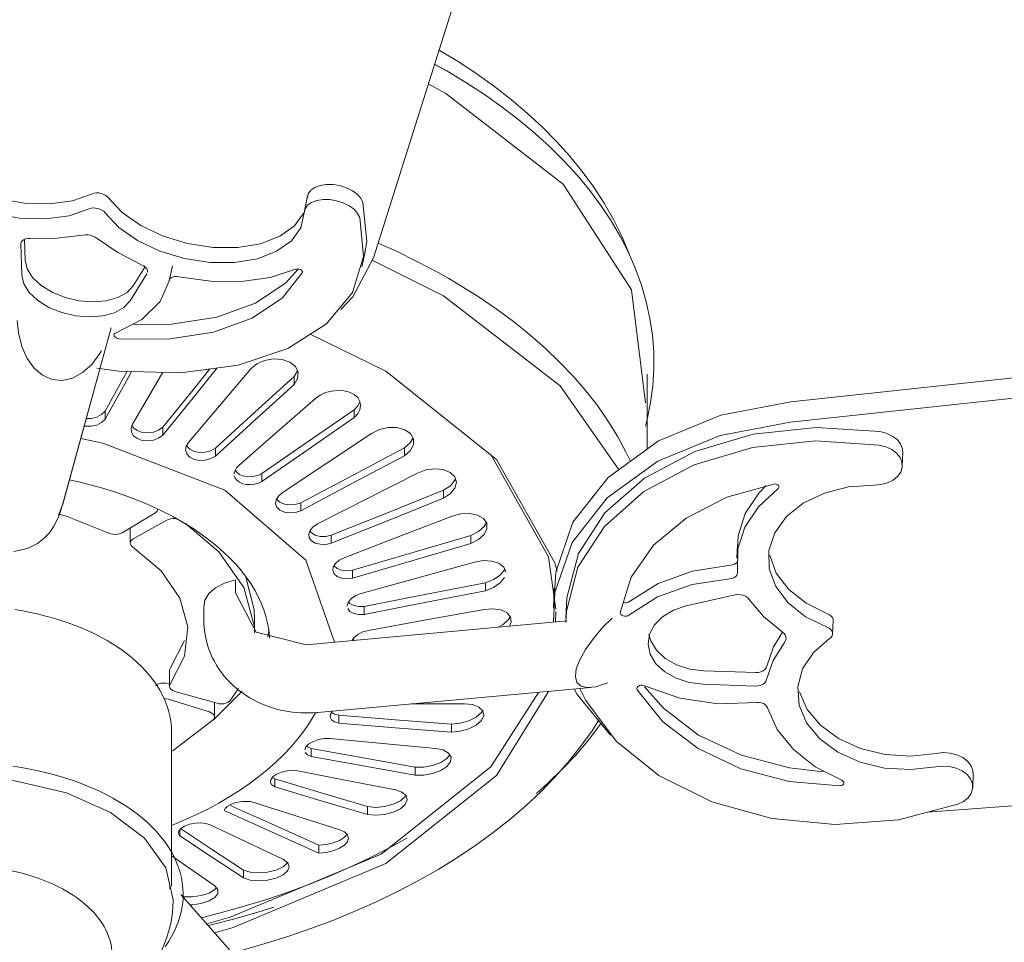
# Model space of a CAD drawing. Header units: millimetres. Extents: x 5734 to 11786, y -2931 to 7544.
# Tile 9 of 41: x 8183 to 8390, y -2623 to -2429. Entities that reach past the tile are written whole.
import ezdxf

# ---------------------------------------------------------------- set-up
doc = ezdxf.new("R2010")
doc.units = ezdxf.units.MM
doc.layers.add('E-LITE-EQPM', color=7, linetype='Continuous', lineweight=20)

# ---------------------------------------------------------------- blocks, each defined once
blk = doc.blocks.new('33710-13 - 33710-13 ALOHA Brown ceiling fan with light-522279-00 Isometrico PDF')
at = {"layer": 'E-LITE-EQPM', "color": 251, "lineweight": 9, "true_color": 0x636466}
for p, q in [((2484.77, -2479.31), (2564.09, -2227.66)), ((2500.11, -2440.16), (2497.56, -2438.75)), ((2497.64, -2438.79), (2499.92, -2440.07)), ((2496.38, -2442.93), (2499.92, -2444.91)), ((2572.25, -2509.52), (3010.56, -2462.31)), ((2470.96, -2466.33), (2470.28, -2469.48)), ((3010.39, -2466.54), (2572.09, -2513.75)), ((2411.63, -2475.45), (2411.76, -2479.79)), ((2411.07, -2482.94), (2410.88, -2476.39)), ((2482.35, -2481.24), (2483.04, -2478.09)), ((2484.52, -2479.82), (2499.42, -2487.31)), ((2434.44, -2485.17), (2436.89, -2481.25)), ((2441.95, -2484.17), (2442.64, -2481.01)), ((2433.76, -2488.32), (2437.3, -2482.66)), ((2419.6, -2531.09), (2429.79, -2493.97)), ((2471.48, -2495.34), (2487.35, -2503.1)), ((2427.49, -2502.35), (2419.64, -2530.95)), ((2433.18, -2503.1), (2428.52, -2511.49)), ((2468.84, -2503.03), (2468.15, -2504.21)), ((2468.15, -2505.87), (2468.15, -2504.21)), ((2542.13, -2519.4), (2542.13, -2503.74)), ((2428.52, -2513.15), (2428.52, -2511.49)), ((2480.72, -2512.82), (2480.72, -2511.16)), ((2440.62, -2516.48), (2440.62, -2514.82)), ((2451.67, -2520.86), (2451.67, -2519.2)), ((2491.24, -2520.83), (2491.24, -2519.17)), ((2595.58, -2522.94), (2595.69, -2520.12)), ((2456.17, -2524.31), (2455.81, -2523.85)), ((2461.39, -2526.19), (2461.39, -2524.53)), ((2499.46, -2529.7), (2499.46, -2528.04)), ((2419.64, -2530.95), (2418.74, -2533.29)), ((2469.54, -2532.33), (2469.54, -2530.67)), ((2432.14, -2536.93), (2438.98, -2532.86)), ((2441.47, -2534.3), (2434.41, -2538.24)), ((2433.78, -2535.96), (2433.78, -2539.09)), ((2475.93, -2539.13), (2475.93, -2537.47)), ((2505.17, -2539.19), (2505.17, -2537.53)), ((2561.03, -2539.42), (2560.92, -2542.24)), ((2480.39, -2546.43), (2480.39, -2544.77)), ((2455.83, -2546.82), (2455.83, -2549.5)), ((2508.23, -2549.09), (2508.23, -2547.43)), ((2522.65, -2548.54), (2522.48, -2552.77)), ((2550.29, -2552.29), (2560.57, -2549.98)), ((2525.2, -2551.98), (2525.09, -2554.8)), ((2449.19, -2552.33), (2449.19, -2555.02)), ((2482.81, -2554.04), (2482.81, -2552.38)), ((2522.96, -2553.45), (2522.89, -2555.65)), ((2459.83, -2557.95), (2459.83, -2554.68)), ((2470.64, -2560.4), (2525.34, -2555.39)), ((2580.97, -2558.12), (2581.08, -2555.3)), ((2462.83, -2557.36), (2462.61, -2558.74)), ((2442.19, -2565.41), (2445.19, -2559.53)), ((2480.72, -2559.49), (2480.48, -2559.26)), ((2600.84, -2595.5), (3031.54, -2563.07)), ((2442.03, -2565.87), (2442.03, -2569.13)), ((2553.99, -2565.88), (2564.86, -2566.26)), ((2441.72, -2568.58), (2442.05, -2568.68)), ((2443.17, -2570.2), (2452.01, -2572.69)), ((2457.22, -2570.17), (2451.25, -2576.17)), ((2454.76, -2572.1), (2456.47, -2569.55)), ((2473.14, -2574.6), (2530.33, -2569.37)), ((2553.88, -2568.7), (2564.75, -2569.08)), ((2450.4, -2574.5), (2441.72, -2571.84)), ((2451.48, -2575.54), (2451.48, -2572.54)), ((2492.71, -2572.8), (2503.85, -2572.79)), ((2477.53, -2576.86), (2477.53, -2575.2)), ((2442.45, -2611.03), (2442.45, -2578.71)), ((2501.11, -2578.71), (2501.11, -2577.05)), ((2471.73, -2583.83), (2471.73, -2582.17)), ((2493.49, -2587.75), (2493.49, -2586.09)), ((2464.1, -2588.54), (2463.56, -2588.22)), ((2464.1, -2590.2), (2464.1, -2588.54)), ((2610.33, -2590.3), (2610.44, -2587.48)), ((2483.52, -2595.99), (2483.52, -2594.33)), ((2444.19, -2600.48), (2444.19, -2599.16)), ((2473.3, -2604.07), (2473.3, -2602.41)), ((2457.52, -2609.28), (2457.52, -2607.62)), ((2442.1, -2611.6), (2442.1, -2611.03)), ((2444.43, -2612.77), (2466.18, -2637.41))]:
    blk.add_line(p, q, dxfattribs=at)
for points in [[(2538.41, -2478.71, 0), (2538.29, -2478.38, 0), (2536.79, -2474.81, 0), (2535.05, -2471.31, 0), (2533.09, -2467.88, 0), (2530.91, -2464.52, 0), (2528.52, -2461.24, 0), (2525.93, -2458.05, 0), (2523.14, -2454.95, 0), (2520.16, -2451.93, 0), (2517, -2449.01, 0), (2513.66, -2446.18, 0), (2510.14, -2443.45, 0), (2506.46, -2440.81, 0), (2502.62, -2438.28, 0), (2498.63, -2435.84, 0)], [(2500.11, -2440.16, 0), (2504.15, -2442.59, 0), (2508.03, -2445.12, 0), (2511.74, -2447.73, 0), (2515.27, -2450.44, 0), (2518.62, -2453.24, 0), (2521.78, -2456.11, 0), (2524.75, -2459.07, 0), (2527.52, -2462.1, 0), (2530.08, -2465.2, 0), (2532.44, -2468.37, 0), (2534.58, -2471.6, 0), (2536.5, -2474.89, 0), (2538.2, -2478.24, 0), (2539.67, -2481.63, 0), (2540.91, -2485.06, 0), (2541.91, -2488.53, 0), (2542.68, -2492.03, 0), (2543.2, -2495.55, 0), (2543.48, -2499.08, 0), (2543.51, -2502.62, 0), (2543.3, -2506.15, 0), (2542.84, -2509.67, 0), (2542.14, -2513.18, 0), (2541.76, -2514.59, 0)], [(2499.92, -2444.91, 0), (2524.5, -2463.87, 0), (2538.83, -2486.06, 0), (2541.76, -2509.68, 0)], [(2388.55, -2450.52, 0), (2387.57, -2453.57, 0), (2387.87, -2456.85, 0), (2389.45, -2460.17, 0), (2392.2, -2463.33, 0), (2395.97, -2466.15, 0), (2400.53, -2468.46, 0), (2405.62, -2470.12, 0), (2410.94, -2471.05, 0), (2416.18, -2471.18, 0), (2421.03, -2470.51, 0), (2425.2, -2469.07, 0)], [(2388.21, -2451.19, 0), (2388.56, -2453.69, 0), (2390.13, -2457.01, 0), (2392.88, -2460.17, 0), (2396.65, -2462.99, 0), (2401.22, -2465.3, 0), (2406.31, -2466.97, 0), (2411.63, -2467.9, 0), (2416.87, -2468.03, 0), (2421.71, -2467.36, 0), (2425.89, -2465.92, 0)], [(2470.91, -2466.74, 0), (2471.11, -2465.89, 0), (2471.64, -2465.15, 0), (2472.49, -2464.56, 0), (2473.59, -2464.15, 0), (2474.88, -2463.95, 0), (2476.29, -2463.96, 0), (2477.73, -2464.2, 0), (2479.11, -2464.63, 0), (2480.35, -2465.25, 0), (2481.38, -2466, 0), (2482.14, -2466.85, 0), (2482.57, -2467.75, 0)], [(2425.89, -2465.92, 0), (2426.27, -2465.79, 0), (2426.71, -2465.72, 0), (2427.19, -2465.73, 0), (2427.67, -2465.81, 0), (2428.14, -2465.96, 0), (2428.56, -2466.16, 0), (2428.92, -2466.42, 0), (2429.18, -2466.7, 0)], [(2429.18, -2466.7, 0), (2432.11, -2469.82, 0), (2436.02, -2472.57, 0), (2440.68, -2474.79, 0), (2445.83, -2476.35, 0), (2451.16, -2477.15, 0), (2456.36, -2477.15, 0), (2461.12, -2476.36, 0), (2465.16, -2474.81, 0), (2468.25, -2472.6, 0), (2470.19, -2469.89, 0)], [(2481.88, -2470.9, 0), (2481.45, -2470.01, 0), (2480.7, -2469.16, 0), (2479.67, -2468.4, 0), (2478.42, -2467.79, 0), (2477.04, -2467.35, 0), (2475.6, -2467.12, 0), (2474.19, -2467.1, 0), (2472.9, -2467.31, 0), (2471.8, -2467.72, 0), (2470.96, -2468.31, 0), (2470.42, -2469.05, 0), (2470.23, -2469.89, 0)], [(2428.5, -2469.85, 0), (2428.23, -2469.57, 0), (2427.88, -2469.32, 0), (2427.45, -2469.11, 0), (2426.99, -2468.97, 0), (2426.5, -2468.89, 0), (2426.02, -2468.88, 0), (2425.58, -2468.94, 0), (2425.2, -2469.07, 0)], [(2482.57, -2467.75, 0), (2483.39, -2475.87, 0), (2482.8, -2479.06, 0)], [(2426.81, -2502.45, 0), (2431.43, -2503.05, 0), (2444.4, -2503.43, 0), (2456.42, -2501.82, 0), (2466.8, -2498.33, 0), (2474.93, -2493.15, 0), (2480.34, -2486.59, 0), (2482.7, -2479.02, 0), (2481.88, -2470.9, 0)], [(2470.23, -2469.89, 0), (2469.52, -2473.01, 0), (2467.56, -2475.75, 0), (2464.47, -2477.96, 0), (2460.43, -2479.51, 0), (2455.67, -2480.31, 0), (2450.47, -2480.3, 0), (2445.14, -2479.5, 0), (2440, -2477.94, 0), (2435.33, -2475.72, 0), (2431.42, -2472.97, 0), (2428.5, -2469.85, 0)], [(2410.88, -2476.39, 0), (2410.94, -2476.07, 0), (2411.13, -2475.78, 0), (2411.43, -2475.54, 0), (2411.83, -2475.36, 0), (2412.32, -2475.27, 0), (2412.85, -2475.25, 0)], [(2423.82, -2474.55, 0), (2418.5, -2475.22, 0), (2412.85, -2475.25, 0)], [(2423.82, -2474.55, 0), (2424.33, -2474.49, 0), (2424.88, -2474.51, 0), (2425.44, -2474.6, 0), (2425.98, -2474.77, 0), (2426.47, -2475, 0), (2426.89, -2475.28, 0)], [(2426.89, -2475.28, 0), (2431.22, -2478.24, 0), (2436.16, -2480.78, 0)], [(2485.74, -2476.23, 0), (2489.57, -2477.96, 0), (2494.01, -2480.14, 0), (2498.3, -2482.41, 0), (2500.55, -2483.68, 0)], [(2411.76, -2479.79, 0), (2412.19, -2481.62, 0), (2413.33, -2483.43, 0), (2415.12, -2485.11, 0), (2417.43, -2486.54, 0), (2420.13, -2487.64, 0), (2423.05, -2488.33, 0), (2425.98, -2488.57, 0), (2428.75, -2488.35, 0), (2431.19, -2487.67, 0), (2433.12, -2486.59, 0), (2434.44, -2485.17, 0)], [(2477.94, -2490.17, 0), (2480.45, -2487.51, 0), (2484.77, -2479.31, 0)], [(2434.56, -2493.28, 0), (2442.45, -2493.21, 0), (2451.92, -2491.75, 0), (2460.05, -2488.82, 0), (2466.37, -2484.59, 0), (2468.94, -2481.8, 0)], [(2437.41, -2482.35, 0), (2437.4, -2482.01, 0), (2437.26, -2481.66, 0), (2436.99, -2481.33, 0), (2436.62, -2481.03, 0), (2436.16, -2480.78, 0)], [(2468.45, -2481.72, 0), (2463.15, -2483.42, 0), (2457.12, -2484.27, 0), (2450.63, -2484.23, 0), (2443.99, -2483.3, 0)], [(2469.85, -2482.44, 0), (2469.89, -2482.31, 0), (2469.86, -2482.18, 0), (2469.78, -2482.04, 0), (2469.65, -2481.91, 0), (2469.48, -2481.8, 0), (2469.28, -2481.72, 0), (2469.06, -2481.67, 0), (2468.83, -2481.65, 0), (2468.63, -2481.67, 0), (2468.45, -2481.72, 0)], [(2433.76, -2488.32, 0), (2432.44, -2489.74, 0), (2430.5, -2490.82, 0), (2428.07, -2491.5, 0), (2425.3, -2491.72, 0), (2422.36, -2491.48, 0), (2419.45, -2490.79, 0), (2416.75, -2489.7, 0), (2414.43, -2488.26, 0), (2412.64, -2486.59, 0), (2411.5, -2484.77, 0), (2411.07, -2482.94, 0)], [(2430.74, -2495.09, 0), (2436.21, -2492.25, 0), (2440.04, -2488.48, 0), (2441.99, -2483.99, 0)], [(2469.85, -2482.44, 0), (2465.69, -2487.74, 0), (2459.36, -2491.98, 0), (2451.24, -2494.91, 0), (2441.76, -2496.37, 0), (2431.48, -2496.27, 0)], [(2443.99, -2483.3, 0), (2443.52, -2483.24, 0), (2443.07, -2483.26, 0), (2442.66, -2483.35, 0), (2442.34, -2483.51, 0), (2442.1, -2483.73, 0), (2441.99, -2483.99, 0)], [(2538.61, -2521.95, 0), (2537.67, -2519.95, 0), (2535.9, -2516.68, 0), (2533.9, -2513.46, 0), (2531.68, -2510.29, 0), (2529.25, -2507.18, 0), (2526.62, -2504.14, 0), (2523.78, -2501.17, 0), (2520.74, -2498.26, 0), (2517.51, -2495.44, 0), (2514.08, -2492.69, 0), (2510.48, -2490.03, 0), (2506.7, -2487.46, 0), (2502.75, -2484.98, 0), (2500.55, -2483.68, 0)], [(2499.42, -2487.31, 0), (2523.89, -2506.18, 0), (2536.27, -2523.84, 0)], [(2427.79, -2498.82, 0), (2427.45, -2499.39, 0), (2425.74, -2501.65, 0), (2423.8, -2503.39, 0), (2421.7, -2504.52, 0), (2419.54, -2505, 0), (2417.42, -2504.81, 0), (2415.43, -2503.95, 0), (2413.66, -2502.46, 0), (2412.18, -2500.41, 0), (2411.07, -2497.89, 0), (2410.36, -2495.01, 0), (2410.11, -2492.43, 0)], [(2431.48, -2496.27, 0), (2431.22, -2496.23, 0), (2430.98, -2496.16, 0), (2430.76, -2496.04, 0), (2430.58, -2495.91, 0), (2430.45, -2495.76, 0), (2430.38, -2495.6, 0), (2430.38, -2495.44, 0), (2430.44, -2495.3, 0), (2430.56, -2495.18, 0), (2430.74, -2495.09, 0)], [(2459.04, -2502.62, 0), (2460.3, -2501.55, 0), (2461.95, -2500.81, 0), (2463.81, -2500.48, 0), (2465.66, -2500.6, 0), (2467.25, -2501.17, 0), (2468.4, -2502.11, 0), (2468.96, -2503.31, 0), (2468.87, -2504.61, 0), (2468.15, -2505.87, 0)], [(2452.01, -2502.41, 0), (2447.24, -2508.3, 0), (2440.62, -2516.48, 0)], [(2450.5, -2502.61, 0), (2447.24, -2506.64, 0), (2440.62, -2514.82, 0)], [(2445.98, -2518.01, 0), (2452.51, -2510.31, 0), (2459.04, -2502.62, 0)], [(2434.08, -2503.13, 0), (2433.35, -2504.45, 0), (2428.52, -2513.15, 0)], [(2434.25, -2514.17, 0), (2439.1, -2505.96, 0), (2440.65, -2503.32, 0)], [(2468.15, -2504.21, 0), (2459.91, -2511.7, 0), (2451.67, -2519.2, 0)], [(2487.35, -2503.1, 0), (2510.58, -2521.57, 0), (2522.8, -2543.27, 0), (2523.24, -2545.01, 0)], [(2468.15, -2505.87, 0), (2459.91, -2513.36, 0), (2451.67, -2520.86, 0)], [(2456.53, -2522.85, 0), (2464.58, -2515.82, 0), (2472.63, -2508.79, 0)], [(2472.63, -2508.79, 0), (2473.6, -2508.11, 0), (2474.74, -2507.58, 0), (2475.99, -2507.24, 0), (2477.29, -2507.1, 0), (2478.56, -2507.18, 0), (2479.72, -2507.47, 0)], [(2479.72, -2507.47, 0), (2480.71, -2507.96, 0), (2481.46, -2508.61, 0), (2481.92, -2509.4, 0), (2482.08, -2510.26, 0), (2481.92, -2511.15, 0), (2481.46, -2512.02, 0), (2480.72, -2512.82, 0)], [(2481.92, -2509.49, 0), (2481.46, -2510.36, 0), (2480.72, -2511.16, 0)], [(2522.65, -2550.61, 0), (2522.96, -2545.23, 0), (2526.57, -2534.75, 0), (2533.91, -2525.36, 0), (2544.48, -2517.7, 0), (2557.56, -2512.3, 0), (2572.25, -2509.52, 0)], [(2428.52, -2511.49, 0), (2427.78, -2512.19, 0), (2426.78, -2512.7, 0), (2425.62, -2512.97, 0), (2424.57, -2512.99, 0)], [(2480.72, -2511.16, 0), (2471.05, -2517.85, 0), (2461.39, -2524.53, 0)], [(2480.72, -2512.82, 0), (2471.05, -2519.51, 0), (2461.39, -2526.19, 0)], [(2428.52, -2513.15, 0), (2427.78, -2513.85, 0), (2426.78, -2514.36, 0), (2425.62, -2514.63, 0), (2424.42, -2514.63, 0), (2424.13, -2514.59, 0)], [(2440.62, -2516.48, 0), (2439.74, -2517.1, 0), (2438.65, -2517.52, 0), (2437.46, -2517.68, 0), (2436.29, -2517.58, 0), (2435.26, -2517.2, 0), (2434.48, -2516.6, 0), (2434.03, -2515.85, 0), (2433.96, -2515.01, 0), (2434.25, -2514.17, 0)], [(2440.62, -2514.82, 0), (2439.74, -2515.44, 0), (2438.65, -2515.86, 0), (2437.46, -2516.02, 0), (2436.29, -2515.92, 0), (2435.26, -2515.54, 0), (2434.48, -2514.94, 0), (2434.13, -2514.42, 0)], [(2484.38, -2516.12, 0), (2486, -2515.32, 0), (2487.84, -2514.9, 0), (2489.69, -2514.91, 0), (2491.31, -2515.35, 0), (2492.52, -2516.17, 0), (2493.14, -2517.28, 0), (2493.12, -2518.52, 0), (2492.45, -2519.75, 0), (2491.24, -2520.83, 0)], [(2572.09, -2513.75, 0), (2557.39, -2516.53, 0), (2544.32, -2521.93, 0), (2533.75, -2529.59, 0), (2526.41, -2538.98, 0), (2522.8, -2549.46, 0), (2522.52, -2555.65, 0)], [(2525.19, -2552.2, 0), (2525.29, -2550.58, 0), (2527.73, -2541.31, 0), (2533.26, -2532.78, 0), (2541.55, -2525.5, 0), (2552.11, -2519.89, 0), (2564.33, -2516.27, 0), (2577.5, -2514.87, 0), (2590.84, -2515.75, 0)], [(2465.63, -2528.6, 0), (2475, -2522.36, 0), (2484.38, -2516.12, 0)], [(2493.06, -2517.05, 0), (2492.45, -2518.09, 0), (2491.24, -2519.17, 0)], [(2590.84, -2515.75, 0), (2592.23, -2516.1, 0), (2593.47, -2516.67, 0), (2594.49, -2517.43, 0), (2595.22, -2518.34, 0), (2595.62, -2519.35, 0), (2595.67, -2520.38, 0)], [(2423.47, -2517.16, 0), (2428.09, -2518.17, 0), (2453.59, -2528, 0)], [(2451.67, -2520.86, 0), (2450.67, -2521.4, 0), (2449.52, -2521.71, 0), (2448.33, -2521.77, 0), (2447.21, -2521.56, 0), (2446.29, -2521.1, 0), (2445.67, -2520.43, 0), (2445.4, -2519.64, 0), (2445.51, -2518.81, 0), (2445.98, -2518.01, 0)], [(2451.67, -2519.2, 0), (2450.67, -2519.74, 0), (2449.52, -2520.05, 0), (2448.33, -2520.11, 0), (2447.21, -2519.9, 0), (2446.29, -2519.44, 0), (2445.67, -2518.77, 0)], [(2590.73, -2518.57, 0), (2577.39, -2517.69, 0), (2564.22, -2519.09, 0), (2552, -2522.71, 0), (2541.44, -2528.32, 0), (2533.15, -2535.6, 0), (2527.62, -2544.13, 0), (2525.18, -2553.4, 0), (2525.07, -2555.74, 0)], [(2590.73, -2518.57, 0), (2592.12, -2518.92, 0), (2593.36, -2519.49, 0), (2594.38, -2520.25, 0), (2595.11, -2521.16, 0), (2595.51, -2522.17, 0), (2595.56, -2523.2, 0), (2595.25, -2524.21, 0), (2594.6, -2525.13, 0), (2593.66, -2525.9, 0), (2592.47, -2526.48, 0), (2591.11, -2526.83, 0), (2589.66, -2526.94, 0)], [(2491.24, -2519.17, 0), (2480.39, -2524.92, 0), (2469.54, -2530.67, 0)], [(2491.24, -2520.83, 0), (2480.39, -2526.58, 0), (2469.54, -2532.33, 0)], [(2509.34, -2520.51, 0), (2521.42, -2541.97, 0), (2522.96, -2552.94, 0)], [(2455.58, -2524.66, 0), (2455.59, -2524.44, 0), (2455.75, -2523.89, 0), (2456.06, -2523.35, 0), (2456.53, -2522.85, 0)], [(2456.17, -2525.97, 0), (2455.81, -2525.51, 0), (2455.61, -2524.99, 0)], [(2461.39, -2524.53, 0), (2460.64, -2524.86, 0), (2459.82, -2525.09, 0), (2458.98, -2525.19, 0), (2458.15, -2525.16, 0), (2457.38, -2525, 0), (2456.7, -2524.71, 0), (2456.17, -2524.31, 0)], [(2473.05, -2535.09, 0), (2483.52, -2529.76, 0), (2493.99, -2524.42, 0)], [(2493.99, -2524.42, 0), (2495.73, -2523.78, 0), (2497.6, -2523.52, 0), (2499.37, -2523.7, 0), (2500.83, -2524.28, 0), (2501.79, -2525.2, 0), (2502.13, -2526.35, 0), (2501.81, -2527.57, 0), (2500.88, -2528.74, 0), (2499.46, -2529.7, 0)], [(2421.01, -2525.84, 0), (2422.99, -2526.28, 0), (2425.4, -2526.89, 0), (2427.76, -2527.55, 0), (2430.08, -2528.26, 0), (2432.34, -2529.02, 0), (2434.54, -2529.84, 0), (2436.69, -2530.7, 0), (2438.76, -2531.61, 0), (2440.78, -2532.57, 0), (2442.72, -2533.57, 0), (2444.41, -2534.51, 0)], [(2461.39, -2526.19, 0), (2460.64, -2526.52, 0), (2459.82, -2526.75, 0), (2458.98, -2526.85, 0), (2458.15, -2526.82, 0), (2457.38, -2526.66, 0), (2456.7, -2526.37, 0), (2456.17, -2525.97, 0)], [(2501.96, -2525.57, 0), (2501.81, -2525.92, 0), (2500.88, -2527.08, 0), (2499.46, -2528.04, 0)], [(2536.49, -2553.62, 0), (2538.77, -2546.27, 0), (2543.45, -2539.56, 0), (2550.27, -2533.87, 0), (2558.82, -2529.51, 0), (2568.64, -2526.74, 0)], [(2561.03, -2540.39, 0), (2561.21, -2537.57, 0), (2562.68, -2532.94, 0), (2565.53, -2528.66, 0), (2567.05, -2527.07, 0)], [(2589.66, -2526.94, 0), (2584.3, -2527.33, 0), (2579.26, -2528.62, 0), (2574.84, -2530.74, 0), (2571.3, -2533.57, 0), (2568.84, -2536.94, 0), (2567.62, -2540.66, 0), (2567.69, -2544.49, 0), (2569.07, -2548.23, 0), (2571.66, -2551.64, 0), (2575.32, -2554.54, 0), (2579.82, -2556.74, 0)], [(2568.64, -2526.74, 0), (2568.86, -2526.72, 0), (2569.09, -2526.74, 0), (2569.3, -2526.8, 0), (2569.48, -2526.9, 0), (2569.62, -2527.03, 0), (2569.71, -2527.17, 0), (2569.75, -2527.33, 0), (2569.73, -2527.49, 0), (2569.64, -2527.64, 0), (2569.51, -2527.77, 0)], [(2419.6, -2531.09, 0), (2419.48, -2531.53, 0), (2419.35, -2531.97, 0), (2419.21, -2532.41, 0), (2419.05, -2532.86, 0), (2418.88, -2533.33, 0), (2418.68, -2533.81, 0), (2418.45, -2534.33, 0), (2418.17, -2534.9, 0), (2417.82, -2535.53, 0), (2417.35, -2536.26, 0), (2416.71, -2537.1, 0), (2415.77, -2538.09, 0), (2414.36, -2539.19, 0), (2412.25, -2540.26, 0), (2409.38, -2540.89, 0)], [(2453.59, -2528, 0), (2470.62, -2542.72, 0), (2476.6, -2559.85, 0)], [(2469.54, -2532.33, 0), (2468.4, -2532.67, 0), (2467.21, -2532.77, 0), (2466.09, -2532.62, 0), (2465.17, -2532.22, 0), (2464.54, -2531.61, 0), (2464.26, -2530.87, 0), (2464.37, -2530.06, 0), (2464.84, -2529.28, 0), (2465.63, -2528.6, 0)], [(2499.46, -2528.04, 0), (2487.69, -2532.75, 0), (2475.93, -2537.47, 0)], [(2569.51, -2527.77, 0), (2565.42, -2531.48, 0), (2562.57, -2535.76, 0), (2561.1, -2540.39, 0), (2561.08, -2545.17, 0)], [(2469.54, -2530.67, 0), (2468.4, -2531.01, 0), (2467.21, -2531.11, 0), (2466.09, -2530.96, 0), (2465.17, -2530.56, 0), (2464.54, -2529.95, 0)], [(2499.46, -2529.7, 0), (2487.69, -2534.41, 0), (2475.93, -2539.13, 0)], [(2418.88, -2533.04, 0), (2420.58, -2533.54, 0), (2429.33, -2537.01, 0)], [(2438.98, -2532.86, 0), (2439.26, -2532.64, 0), (2439.46, -2532.39, 0), (2439.54, -2532.13, 0), (2439.55, -2532.04, 0)], [(2478.63, -2542.18, 0), (2489.93, -2537.83, 0), (2501.23, -2533.49, 0)], [(2501.23, -2533.49, 0), (2503.05, -2533.01, 0), (2504.9, -2532.92, 0), (2506.55, -2533.25, 0), (2507.8, -2533.96, 0), (2508.5, -2534.95, 0), (2508.54, -2536.12, 0), (2507.93, -2537.3, 0), (2506.76, -2538.37, 0), (2505.17, -2539.19, 0)], [(2443.43, -2534.01, 0), (2443.2, -2533.98, 0), (2442.73, -2533.97, 0), (2442.27, -2534.02, 0), (2441.84, -2534.13, 0), (2441.47, -2534.3, 0)], [(2462.98, -2559.06, 0), (2462.96, -2558.68, 0), (2462.82, -2557.28, 0), (2462.57, -2555.88, 0), (2462.23, -2554.48, 0), (2461.79, -2553.08, 0), (2461.26, -2551.7, 0), (2460.62, -2550.32, 0), (2459.88, -2548.94, 0), (2459.05, -2547.58, 0), (2458.12, -2546.24, 0), (2457.09, -2544.91, 0), (2455.97, -2543.6, 0), (2454.75, -2542.31, 0), (2453.44, -2541.05, 0), (2452.04, -2539.81, 0), (2450.54, -2538.61, 0), (2448.97, -2537.43, 0), (2447.3, -2536.29, 0), (2445.56, -2535.19, 0), (2444.41, -2534.51, 0)], [(2459.82, -2557.31, 0), (2459.77, -2556.37, 0), (2457.59, -2548.43, 0), (2452.38, -2540.96, 0), (2445.39, -2535.03, 0)], [(2475.93, -2539.13, 0), (2474.75, -2539.37, 0), (2473.58, -2539.36, 0), (2472.55, -2539.11, 0), (2471.76, -2538.63, 0), (2471.3, -2537.98, 0), (2471.21, -2537.22, 0), (2471.5, -2536.43, 0), (2472.14, -2535.7, 0), (2473.05, -2535.09, 0)], [(2508.44, -2534.78, 0), (2507.93, -2535.64, 0), (2506.76, -2536.71, 0), (2505.17, -2537.53, 0)], [(2429.33, -2537.01, 0), (2429.76, -2537.17, 0), (2430.25, -2537.27, 0), (2430.76, -2537.29, 0), (2431.27, -2537.24, 0), (2431.74, -2537.12, 0), (2432.14, -2536.93, 0)], [(2475.93, -2537.47, 0), (2474.75, -2537.71, 0), (2473.58, -2537.7, 0), (2472.55, -2537.45, 0), (2471.76, -2536.97, 0), (2471.42, -2536.56, 0)], [(2505.17, -2537.53, 0), (2492.78, -2541.15, 0), (2480.39, -2544.77, 0)], [(2434.41, -2538.24, 0), (2434.09, -2538.47, 0), (2433.87, -2538.75, 0), (2433.79, -2539.04, 0), (2433.83, -2539.34, 0), (2434, -2539.62, 0), (2434.28, -2539.86, 0)], [(2505.17, -2539.19, 0), (2492.78, -2542.81, 0), (2480.39, -2546.43, 0)], [(2434.28, -2539.86, 0), (2440.29, -2544.92, 0), (2444.22, -2550.62, 0), (2445.88, -2556.67, 0), (2445.19, -2562.79, 0), (2442.19, -2568.68, 0)], [(2567.8, -2541.67, 0), (2569.18, -2545.41, 0), (2571.77, -2548.82, 0), (2575.43, -2551.72, 0), (2579.93, -2553.92, 0)], [(2480.39, -2546.43, 0), (2479.2, -2546.56, 0), (2478.09, -2546.45, 0), (2477.17, -2546.11, 0), (2476.53, -2545.56, 0), (2476.25, -2544.88, 0), (2476.35, -2544.12, 0), (2476.82, -2543.36, 0), (2477.61, -2542.69, 0), (2478.63, -2542.18, 0)], [(2480.39, -2544.77, 0), (2479.2, -2544.9, 0), (2478.09, -2544.79, 0), (2477.17, -2544.45, 0), (2476.53, -2543.9, 0)], [(2482.21, -2549.68, 0), (2494.06, -2546.39, 0), (2505.92, -2543.1, 0)], [(2505.92, -2543.1, 0), (2507.78, -2542.79, 0), (2509.56, -2542.87, 0), (2511.05, -2543.34, 0), (2512.07, -2544.15, 0), (2512.47, -2545.19, 0)], [(2538.4, -2551.38, 0), (2544.42, -2547.57, 0), (2551.63, -2544.98, 0), (2559.57, -2543.76, 0)], [(2559.57, -2543.76, 0), (2560.03, -2543.68, 0), (2560.45, -2543.53, 0), (2560.8, -2543.3, 0), (2561.05, -2543.01, 0)], [(2457.95, -2545.95, 0), (2459.77, -2553.11, 0), (2459.82, -2555.05, 0)], [(2512.22, -2544.69, 0), (2511.34, -2545.81, 0), (2509.95, -2546.76, 0), (2508.23, -2547.43, 0)], [(2561.08, -2545.17, 0), (2561.07, -2545.51, 0), (2560.94, -2545.83, 0), (2560.69, -2546.12, 0), (2560.34, -2546.35, 0), (2559.92, -2546.5, 0), (2559.46, -2546.58, 0)], [(2455.83, -2546.82, 0), (2453.58, -2547.49, 0), (2451.69, -2548.47, 0), (2450.28, -2549.69, 0), (2449.43, -2551.07, 0), (2449.2, -2552.53, 0)], [(2508.23, -2547.43, 0), (2495.52, -2549.9, 0), (2482.81, -2552.38, 0)], [(2512.22, -2546.35, 0), (2511.34, -2547.47, 0), (2509.95, -2548.42, 0), (2508.23, -2549.09, 0)], [(2538.29, -2554.2, 0), (2544.31, -2550.39, 0), (2551.52, -2547.8, 0), (2559.46, -2546.58, 0)], [(2455.83, -2549.5, 0), (2460.17, -2557.77, 0), (2470.64, -2560.4, 0)], [(2479.25, -2552.32, 0), (2479.26, -2552.14, 0), (2479.55, -2551.39, 0), (2480.19, -2550.69, 0), (2481.1, -2550.1, 0), (2482.21, -2549.68, 0)], [(2508.23, -2549.09, 0), (2495.52, -2551.56, 0), (2482.81, -2554.04, 0)], [(2560.57, -2549.98, 0), (2561.12, -2549.91, 0), (2561.68, -2549.93, 0), (2562.22, -2550.04, 0), (2562.71, -2550.25, 0), (2563.12, -2550.53, 0), (2563.42, -2550.86, 0)], [(2409.59, -2553.01, 0), (2411.26, -2553.3, 0), (2412.91, -2553.62, 0), (2414.54, -2553.99, 0), (2416.14, -2554.39, 0), (2417.72, -2554.83, 0), (2419.27, -2555.3, 0), (2420.79, -2555.82, 0), (2422.27, -2556.36, 0), (2423.71, -2556.95, 0), (2425.12, -2557.56, 0), (2426.49, -2558.21, 0), (2427.81, -2558.9, 0), (2428.97, -2559.54, 0)], [(2482.81, -2552.38, 0), (2481.65, -2552.4, 0), (2480.62, -2552.19, 0), (2479.83, -2551.78, 0), (2479.49, -2551.41, 0)], [(2537.22, -2551.55, 0), (2537.47, -2551.61, 0), (2537.73, -2551.62, 0), (2537.98, -2551.58, 0), (2538.21, -2551.5, 0), (2538.4, -2551.38, 0)], [(2570.41, -2557.69, 0), (2566.5, -2554.49, 0), (2563.42, -2550.86, 0)], [(2482.81, -2554.04, 0), (2481.65, -2554.06, 0), (2480.62, -2553.85, 0), (2479.83, -2553.43, 0), (2479.36, -2552.84, 0)], [(2483.71, -2557.41, 0), (2495.82, -2555.22, 0), (2507.94, -2553.02, 0)], [(2507.94, -2553.02, 0), (2509.79, -2552.87, 0), (2511.46, -2553.11, 0), (2512.75, -2553.71, 0), (2513.51, -2554.6, 0), (2513.62, -2555.67, 0), (2513.27, -2556.51, 0)], [(2538.29, -2554.2, 0), (2538.1, -2554.32, 0), (2537.87, -2554.4, 0), (2537.62, -2554.44, 0), (2537.36, -2554.43, 0), (2537.11, -2554.37, 0), (2536.89, -2554.28, 0), (2536.7, -2554.15, 0), (2536.57, -2553.98, 0), (2536.5, -2553.81, 0), (2536.49, -2553.62, 0)], [(2553.88, -2568.7, 0), (2550.92, -2568.32, 0), (2548.17, -2567.44, 0), (2545.8, -2566.1, 0), (2543.96, -2564.39, 0), (2542.77, -2562.42, 0), (2542.31, -2560.31, 0), (2542.61, -2558.21, 0), (2543.64, -2556.24, 0), (2545.34, -2554.53, 0), (2547.61, -2553.18, 0), (2550.29, -2552.29, 0)], [(2579.93, -2553.92, 0), (2580.35, -2554.12, 0), (2580.68, -2554.39, 0), (2580.92, -2554.7, 0), (2581.06, -2555.04, 0), (2581.08, -2555.39, 0)], [(2449.19, -2555.02, 0), (2449.22, -2555.94, 0), (2449.28, -2556.86, 0), (2449.4, -2557.77, 0), (2449.55, -2558.68, 0), (2449.76, -2559.59, 0), (2450, -2560.48, 0), (2450.29, -2561.35, 0), (2450.63, -2562.21, 0), (2451, -2563.06, 0), (2451.42, -2563.88, 0), (2451.87, -2564.68, 0), (2452.36, -2565.45, 0), (2452.89, -2566.2, 0), (2453.44, -2566.92, 0), (2454.03, -2567.6, 0), (2454.65, -2568.26, 0), (2455.3, -2568.89, 0), (2455.96, -2569.49, 0), (2456.66, -2570.05, 0), (2457.37, -2570.58, 0), (2458.1, -2571.08, 0), (2458.85, -2571.54, 0), (2459.61, -2571.97, 0), (2460.39, -2572.37, 0), (2461.18, -2572.74, 0), (2461.98, -2573.07, 0), (2462.8, -2573.37, 0), (2463.62, -2573.64, 0), (2464.45, -2573.88, 0), (2465.28, -2574.09, 0), (2466.12, -2574.27, 0), (2466.96, -2574.41, 0), (2467.81, -2574.53, 0), (2468.66, -2574.62, 0), (2469.51, -2574.68, 0), (2470.36, -2574.71, 0), (2471.21, -2574.71, 0), (2472.06, -2574.68, 0), (2472.91, -2574.62, 0), (2473.14, -2574.6, 0)], [(2513.47, -2554.47, 0), (2513.08, -2555.13, 0), (2511.95, -2556.15, 0), (2510.9, -2556.75, 0)], [(2533.85, -2568.37, 0), (2533.44, -2568.54, 0), (2531.34, -2569.21, 0), (2529.59, -2569.39, 0), (2528.26, -2569.09, 0), (2527.41, -2568.31, 0), (2527.07, -2567.08, 0), (2527.27, -2565.47, 0), (2527.99, -2563.54, 0), (2529.2, -2561.38, 0), (2530.85, -2559.09, 0), (2532.86, -2556.76, 0), (2534.75, -2554.86, 0)], [(2480.3, -2559.51, 0), (2480.74, -2558.87, 0), (2481.52, -2558.23, 0), (2482.55, -2557.73, 0), (2483.71, -2557.41, 0)], [(2542.5, -2558.21, 0), (2542.88, -2559.6, 0), (2544.07, -2561.57, 0), (2545.91, -2563.28, 0), (2548.28, -2564.62, 0), (2551.03, -2565.5, 0), (2553.99, -2565.88, 0)], [(2567.22, -2564.9, 0), (2568.62, -2560.86, 0), (2570.47, -2557.79, 0)], [(2570.41, -2557.69, 0), (2570.77, -2558, 0), (2571.04, -2558.36, 0), (2571.19, -2558.75, 0), (2571.21, -2559.15, 0), (2571.11, -2559.54, 0), (2570.89, -2559.91, 0)], [(2580.35, -2559.13, 0), (2580.66, -2558.86, 0), (2580.87, -2558.55, 0), (2580.97, -2558.21, 0), (2580.95, -2557.86, 0), (2580.82, -2557.52, 0), (2580.57, -2557.21, 0), (2580.24, -2556.94, 0), (2579.82, -2556.74, 0)], [(2442.45, -2578.71, 0), (2442.41, -2577.58, 0), (2442.29, -2576.45, 0), (2442.1, -2575.33, 0), (2441.83, -2574.22, 0), (2441.48, -2573.13, 0), (2441.06, -2572.04, 0), (2440.57, -2570.98, 0), (2440.01, -2569.93, 0), (2439.38, -2568.9, 0), (2438.69, -2567.9, 0), (2437.93, -2566.92, 0), (2437.1, -2565.96, 0), (2436.22, -2565.03, 0), (2435.28, -2564.12, 0), (2434.28, -2563.24, 0), (2433.23, -2562.39, 0), (2432.12, -2561.57, 0), (2430.97, -2560.77, 0), (2429.76, -2560.01, 0), (2428.97, -2559.54, 0)], [(2570.89, -2559.91, 0), (2568.51, -2563.68, 0), (2567.11, -2567.72, 0)], [(2602.6, -2586, 0), (2597.28, -2586.59, 0), (2591.88, -2586.25, 0), (2586.72, -2585, 0), (2582.1, -2582.91, 0), (2578.3, -2580.12, 0), (2575.53, -2576.77, 0), (2573.95, -2573.07, 0), (2573.67, -2569.24, 0), (2574.69, -2565.49, 0), (2576.96, -2562.05, 0), (2580.35, -2559.13, 0)], [(2442.04, -2565.99, 0), (2442.05, -2565.7, 0), (2442.19, -2565.41, 0)], [(2564.86, -2566.26, 0), (2565.42, -2566.23, 0), (2565.95, -2566.11, 0), (2566.42, -2565.9, 0), (2566.8, -2565.62, 0), (2567.07, -2565.28, 0), (2567.22, -2564.9, 0)], [(2439.11, -2568.92, 0), (2439.33, -2568.78, 0), (2439.74, -2568.6, 0), (2440.22, -2568.48, 0), (2440.73, -2568.44, 0), (2441.24, -2568.47, 0), (2441.72, -2568.58, 0)], [(2442.19, -2568.68, 0), (2442.05, -2568.96, 0), (2442.04, -2569.26, 0), (2442.16, -2569.55, 0), (2442.4, -2569.81, 0), (2442.74, -2570.03, 0), (2443.17, -2570.2, 0)], [(2564.75, -2569.08, 0), (2565.31, -2569.05, 0), (2565.84, -2568.93, 0), (2566.31, -2568.72, 0), (2566.69, -2568.44, 0), (2566.96, -2568.1, 0), (2567.11, -2567.72, 0)], [(2519.37, -2570.42, 0), (2509.34, -2586.01, 0), (2486.36, -2604.27, 0), (2454.74, -2617.53, 0), (2449.82, -2618.9, 0)], [(2521.45, -2570.23, 0), (2510.58, -2587.8, 0), (2487.35, -2606.26, 0), (2455.37, -2619.67, 0), (2451.48, -2620.77, 0)], [(2526.79, -2569.67, 0), (2527.48, -2570.83, 0), (2534.45, -2579.33, 0)], [(2528.03, -2569.58, 0), (2529.28, -2572.13, 0), (2535.61, -2580.61, 0), (2544.59, -2587.81, 0), (2555.68, -2593.32, 0), (2568.23, -2596.82, 0), (2581.53, -2598.1, 0), (2594.78, -2597.08, 0), (2607.22, -2593.84, 0)], [(2540.05, -2569.89, 0), (2539.98, -2569.72, 0), (2539.97, -2569.53, 0), (2540.03, -2569.35, 0), (2540.15, -2569.19, 0), (2540.33, -2569.06, 0), (2540.54, -2568.96, 0), (2540.79, -2568.91, 0), (2541.05, -2568.9, 0), (2541.3, -2568.94, 0), (2541.54, -2569.02, 0)], [(2582.49, -2589.96, 0), (2571.86, -2589.06, 0), (2561.77, -2586.4, 0), (2552.78, -2582.15, 0), (2545.4, -2576.54, 0), (2540.05, -2569.89, 0)], [(2541.54, -2569.02, 0), (2548.96, -2571.59, 0), (2556.99, -2572.79, 0), (2565.14, -2572.54, 0)], [(2541.58, -2569.22, 0), (2545.51, -2573.72, 0), (2552.89, -2579.33, 0), (2561.88, -2583.58, 0), (2571.97, -2586.24, 0), (2578.97, -2587.03, 0)], [(2574.06, -2570.25, 0), (2575.63, -2573.95, 0), (2578.41, -2577.3, 0), (2582.21, -2580.09, 0), (2586.83, -2582.18, 0), (2591.99, -2583.43, 0), (2597.38, -2583.77, 0), (2602.7, -2583.18, 0)], [(2441.72, -2571.84, 0), (2441.24, -2571.74, 0), (2440.82, -2571.71, 0)], [(2452.01, -2572.69, 0), (2452.45, -2572.78, 0), (2452.91, -2572.81, 0), (2453.38, -2572.77, 0), (2453.82, -2572.68, 0), (2454.21, -2572.53, 0), (2454.53, -2572.33, 0), (2454.76, -2572.1, 0)], [(2503.85, -2572.79, 0), (2505.54, -2572.96, 0), (2506.87, -2573.48, 0), (2507.68, -2574.27, 0), (2507.86, -2575.24, 0), (2507.39, -2576.28, 0), (2506.31, -2577.25, 0), (2504.77, -2578.03, 0), (2502.96, -2578.54, 0), (2501.11, -2578.71, 0)], [(2567.31, -2573.6, 0), (2567.15, -2573.28, 0), (2566.89, -2572.99, 0), (2566.52, -2572.76, 0), (2566.09, -2572.61, 0), (2565.62, -2572.53, 0), (2565.14, -2572.54, 0)], [(2472.67, -2574.6, 0), (2472.44, -2575.02, 0), (2471.36, -2576.79, 0), (2470.16, -2578.52, 0), (2468.85, -2580.22, 0), (2467.42, -2581.88, 0), (2465.89, -2583.51, 0), (2464.25, -2585.09, 0), (2462.5, -2586.63, 0), (2460.66, -2588.12, 0), (2458.71, -2589.56, 0), (2456.68, -2590.96, 0), (2454.55, -2592.3, 0), (2452.33, -2593.6, 0), (2450.04, -2594.84, 0), (2447.66, -2596.02, 0), (2445.2, -2597.14, 0), (2442.67, -2598.21, 0), (2442.45, -2598.3, 0)], [(2451.2, -2576.13, 0), (2451.39, -2575.89, 0), (2451.48, -2575.62, 0), (2451.46, -2575.35, 0), (2451.33, -2575.09, 0), (2451.1, -2574.86, 0), (2450.79, -2574.66, 0), (2450.4, -2574.5, 0)], [(2477.53, -2576.86, 0), (2476.61, -2576.59, 0), (2475.97, -2576.15, 0), (2475.67, -2575.58, 0), (2475.75, -2574.94, 0), (2476.18, -2574.32, 0)], [(2477.53, -2575.2, 0), (2476.61, -2574.93, 0), (2476.17, -2574.67, 0)], [(2507.67, -2574.18, 0), (2507.39, -2574.62, 0), (2506.31, -2575.59, 0), (2504.77, -2576.37, 0), (2502.96, -2576.88, 0), (2501.11, -2577.05, 0)], [(2582.88, -2588.81, 0), (2577.35, -2585.98, 0), (2572.78, -2582.38, 0), (2569.38, -2578.19, 0), (2567.31, -2573.6, 0)], [(2442.48, -2582.74, 0), (2442.79, -2582.55, 0), (2451.2, -2576.13, 0)], [(2532, -2576.18, 0), (2530.57, -2578.43, 0), (2528.18, -2581.76, 0), (2525.59, -2585, 0), (2522.8, -2588.15, 0), (2519.83, -2591.21, 0), (2516.68, -2594.16, 0), (2513.35, -2597.02, 0), (2509.86, -2599.78, 0), (2506.2, -2602.43, 0), (2502.39, -2604.98, 0), (2498.43, -2607.43, 0), (2494.32, -2609.77, 0), (2490.08, -2612, 0), (2485.7, -2614.12, 0), (2481.2, -2616.14, 0), (2476.58, -2618.03, 0), (2471.85, -2619.82, 0), (2467.02, -2621.49, 0), (2462.08, -2623.04, 0), (2457.06, -2624.47, 0), (2455.19, -2624.95, 0)], [(2501.11, -2577.05, 0), (2489.32, -2576.13, 0), (2477.53, -2575.2, 0)], [(2501.11, -2578.71, 0), (2489.32, -2577.79, 0), (2477.53, -2576.86, 0)], [(2518.9, -2591.58, 0), (2521.33, -2589.42, 0), (2524.33, -2586.5, 0), (2527.14, -2583.52, 0), (2529.73, -2580.46, 0), (2532.12, -2577.34, 0), (2532.51, -2576.78, 0)], [(2470.35, -2582.41, 0), (2470.62, -2581.78, 0), (2471.25, -2581.18, 0), (2472.17, -2580.66, 0), (2473.28, -2580.28, 0), (2474.46, -2580.09, 0), (2475.61, -2580.09, 0)], [(2475.61, -2580.09, 0), (2486.72, -2581.12, 0), (2497.84, -2582.15, 0)], [(2471.73, -2583.83, 0), (2470.94, -2583.49, 0), (2470.46, -2583, 0)], [(2471.73, -2582.17, 0), (2470.94, -2581.83, 0), (2470.72, -2581.66, 0)], [(2493.49, -2586.09, 0), (2482.61, -2584.13, 0), (2471.73, -2582.17, 0)], [(2497.84, -2582.15, 0), (2499.39, -2582.47, 0), (2500.5, -2583.1, 0), (2501.03, -2583.95, 0), (2500.92, -2584.93, 0), (2500.16, -2585.91, 0), (2498.85, -2586.77, 0), (2497.16, -2587.41, 0), (2495.3, -2587.75, 0), (2493.49, -2587.75, 0)], [(2602.7, -2583.18, 0), (2604.14, -2583.02, 0), (2605.6, -2583.12, 0), (2606.99, -2583.46, 0), (2608.23, -2584.03, 0), (2609.24, -2584.8, 0), (2609.97, -2585.71, 0), (2610.37, -2586.71, 0), (2610.42, -2587.75, 0)], [(2409.19, -2585.87, 0), (2410.98, -2586.15, 0), (2412.75, -2586.47, 0), (2414.5, -2586.83, 0), (2416.22, -2587.23, 0), (2417.91, -2587.67, 0), (2419.57, -2588.15, 0), (2421.2, -2588.67, 0), (2422.8, -2589.23, 0), (2424.35, -2589.82, 0), (2425.87, -2590.45, 0), (2427.34, -2591.12, 0), (2428.77, -2591.82, 0), (2430.15, -2592.55, 0), (2430.87, -2592.96, 0)], [(2493.49, -2587.75, 0), (2482.61, -2585.79, 0), (2471.73, -2583.83, 0)], [(2500.8, -2583.49, 0), (2500.16, -2584.25, 0), (2498.85, -2585.11, 0), (2497.16, -2585.75, 0), (2495.3, -2586.09, 0), (2493.49, -2586.09, 0)], [(2464.1, -2590.2, 0), (2463.46, -2589.79, 0), (2463.16, -2589.26, 0), (2463.24, -2588.67, 0), (2463.69, -2588.08, 0), (2464.47, -2587.54, 0), (2465.5, -2587.11, 0), (2466.67, -2586.84, 0), (2467.85, -2586.75, 0), (2468.94, -2586.85, 0)], [(2468.94, -2586.85, 0), (2479.15, -2588.85, 0), (2489.36, -2590.85, 0)], [(2607.22, -2593.84, 0), (2608.4, -2593.26, 0), (2609.35, -2592.49, 0), (2610, -2591.58, 0), (2610.31, -2590.57, 0), (2610.26, -2589.53, 0), (2609.86, -2588.53, 0), (2609.14, -2587.62, 0), (2608.12, -2586.85, 0), (2606.88, -2586.28, 0), (2605.49, -2585.94, 0), (2604.03, -2585.84, 0), (2602.6, -2586, 0)], [(2429.68, -2595.59, 0), (2420.41, -2591.48, 0), (2409.6, -2588.9, 0), (2398.01, -2588.02, 0), (2386.42, -2588.9, 0), (2384.17, -2589.28, 0)], [(2483.52, -2594.33, 0), (2473.81, -2591.44, 0), (2464.1, -2588.54, 0)], [(2582.49, -2589.96, 0), (2582.71, -2589.94, 0), (2582.92, -2589.88, 0), (2583.09, -2589.78, 0), (2583.23, -2589.65, 0), (2583.31, -2589.51, 0), (2583.33, -2589.35, 0), (2583.3, -2589.19, 0), (2583.21, -2589.04, 0), (2583.06, -2588.91, 0), (2582.88, -2588.81, 0)], [(2483.52, -2595.99, 0), (2473.81, -2593.09, 0), (2464.1, -2590.2, 0)], [(2489.36, -2590.85, 0), (2490.73, -2591.31, 0), (2491.59, -2592.02, 0), (2491.84, -2592.91, 0), (2491.43, -2593.87, 0), (2490.41, -2594.77, 0), (2488.9, -2595.5, 0), (2487.1, -2595.98, 0), (2485.23, -2596.14, 0), (2483.52, -2595.99, 0)], [(2441.1, -2623.69, 0), (2441.81, -2622.65, 0), (2442.45, -2621.59, 0), (2443.02, -2620.51, 0), (2443.52, -2619.42, 0), (2443.94, -2618.31, 0), (2444.29, -2617.19, 0), (2444.55, -2616.05, 0), (2444.75, -2614.92, 0), (2444.86, -2613.77, 0), (2444.89, -2612.62, 0), (2444.84, -2611.48, 0), (2444.71, -2610.34, 0), (2444.51, -2609.2, 0), (2444.23, -2608.07, 0), (2443.87, -2606.95, 0), (2443.43, -2605.84, 0), (2442.92, -2604.75, 0), (2442.34, -2603.68, 0), (2441.68, -2602.62, 0), (2440.96, -2601.59, 0), (2440.17, -2600.57, 0), (2439.31, -2599.58, 0), (2438.38, -2598.61, 0), (2437.4, -2597.67, 0), (2436.35, -2596.76, 0), (2435.24, -2595.87, 0), (2434.08, -2595.01, 0), (2432.85, -2594.18, 0), (2431.58, -2593.38, 0), (2430.87, -2592.96, 0)], [(2453.45, -2595.17, 0), (2453.68, -2594.74, 0), (2454.12, -2594.32, 0), (2454.73, -2593.95, 0), (2455.48, -2593.63, 0), (2456.33, -2593.4, 0), (2457.23, -2593.26, 0), (2458.11, -2593.23, 0), (2458.95, -2593.29, 0), (2459.68, -2593.46, 0)], [(2491.58, -2591.97, 0), (2491.43, -2592.21, 0), (2490.41, -2593.11, 0), (2488.9, -2593.84, 0), (2487.1, -2594.32, 0), (2485.23, -2594.49, 0), (2483.52, -2594.33, 0)], [(2473.3, -2604.07, 0), (2463.38, -2599.62, 0), (2453.45, -2595.17, 0)], [(2473.3, -2602.41, 0), (2463.38, -2597.96, 0), (2454.6, -2594.02, 0)], [(2459.68, -2593.46, 0), (2468.71, -2596.33, 0), (2477.74, -2599.2, 0)], [(2442.8, -2613.87, 0), (2441.27, -2607.18, 0), (2436.8, -2600.94, 0), (2429.68, -2595.59, 0)], [(2444.19, -2600.48, 0), (2443.88, -2599.99, 0), (2443.96, -2599.44, 0), (2444.4, -2598.9, 0), (2445.17, -2598.41, 0), (2446.2, -2598.04, 0), (2447.37, -2597.81, 0), (2448.56, -2597.76, 0), (2449.65, -2597.88, 0), (2450.54, -2598.16, 0)], [(2457.52, -2607.62, 0), (2450.85, -2603.22, 0), (2444.36, -2598.94, 0)], [(2450.54, -2598.16, 0), (2458.22, -2601.8, 0), (2465.89, -2605.44, 0)], [(2477.74, -2599.2, 0), (2478.72, -2599.65, 0), (2479.34, -2600.24, 0), (2479.54, -2600.94, 0), (2479.31, -2601.69, 0), (2478.66, -2602.41, 0), (2477.63, -2603.06, 0), (2476.32, -2603.58, 0), (2474.84, -2603.92, 0), (2473.3, -2604.07, 0)], [(2457.52, -2609.28, 0), (2450.85, -2604.88, 0), (2444.19, -2600.48, 0)], [(2491.75, -2600.95, 0), (2487.86, -2603.11, 0), (2483.83, -2605.17, 0), (2479.68, -2607.13, 0), (2475.4, -2608.99, 0), (2471.01, -2610.75, 0), (2466.51, -2612.4, 0), (2461.91, -2613.94, 0), (2457.21, -2615.37, 0), (2452.43, -2616.68, 0), (2448.71, -2617.61, 0)], [(2479.24, -2600.13, 0), (2478.66, -2600.75, 0), (2477.63, -2601.41, 0), (2476.32, -2601.92, 0), (2474.84, -2602.27, 0), (2473.3, -2602.41, 0)], [(2442.55, -2604.72, 0), (2445.38, -2606.7, 0), (2451.49, -2610.96, 0)], [(2465.89, -2605.44, 0), (2466.81, -2606.1, 0), (2467.11, -2606.93, 0), (2466.77, -2607.81, 0), (2465.81, -2608.63, 0), (2464.35, -2609.31, 0), (2462.56, -2609.74, 0), (2460.68, -2609.88, 0), (2458.93, -2609.72, 0), (2457.52, -2609.28, 0)], [(2401.13, -2606.75, 0), (2401.45, -2606.77, 0), (2402.7, -2606.86, 0), (2403.94, -2606.98, 0), (2405.18, -2607.13, 0), (2406.4, -2607.31, 0), (2407.61, -2607.52, 0), (2408.81, -2607.76, 0), (2409.99, -2608.02, 0), (2411.15, -2608.31, 0), (2412.29, -2608.63, 0), (2413.41, -2608.97, 0), (2414.5, -2609.34, 0), (2415.57, -2609.74, 0), (2416.62, -2610.16, 0), (2417.63, -2610.6, 0), (2418.62, -2611.07, 0), (2419.57, -2611.56, 0), (2420.41, -2612.03, 0)], [(2466.77, -2606.15, 0), (2465.81, -2606.98, 0), (2464.35, -2607.65, 0), (2462.56, -2608.08, 0), (2460.68, -2608.22, 0), (2458.93, -2608.06, 0), (2457.52, -2607.62, 0)], [(2451.88, -2611.34, 0), (2451.52, -2611.71, 0), (2450.32, -2612.44, 0), (2448.69, -2612.98, 0), (2446.83, -2613.24, 0), (2444.97, -2613.21, 0), (2444.87, -2613.2, 0)], [(2451.49, -2610.96, 0), (2452.13, -2611.7, 0), (2452.15, -2612.54, 0), (2451.52, -2613.37, 0), (2450.32, -2614.1, 0), (2448.69, -2614.63, 0), (2446.83, -2614.9, 0), (2446.3, -2614.92, 0)], [(2430.01, -2625.61, 0), (2429.99, -2624.82, 0), (2429.9, -2624.03, 0), (2429.77, -2623.25, 0), (2429.58, -2622.47, 0), (2429.33, -2621.69, 0), (2429.04, -2620.93, 0), (2428.69, -2620.18, 0), (2428.3, -2619.44, 0), (2427.85, -2618.71, 0), (2427.36, -2618, 0), (2426.82, -2617.3, 0), (2426.23, -2616.62, 0), (2425.6, -2615.96, 0), (2424.93, -2615.31, 0), (2424.22, -2614.68, 0), (2423.47, -2614.07, 0), (2422.67, -2613.48, 0), (2421.84, -2612.91, 0), (2420.97, -2612.37, 0), (2420.41, -2612.03, 0)], [(2442.8, -2613.87, 0), (2442.74, -2615.52, 0), (2442.57, -2617.15, 0), (2442.29, -2618.76, 0), (2441.91, -2620.34, 0), (2441.42, -2621.88, 0), (2440.84, -2623.37, 0), (2440.18, -2624.81, 0), (2439.44, -2626.19, 0), (2438.63, -2627.52, 0), (2437.75, -2628.79, 0), (2436.81, -2630, 0), (2435.83, -2631.15, 0), (2434.79, -2632.25, 0), (2433.71, -2633.29, 0), (2432.59, -2634.28, 0), (2431.43, -2635.21, 0), (2430.23, -2636.1, 0), (2429.01, -2636.94, 0), (2427.85, -2637.68, 0)], [(2450.18, -2619.27, 0), (2450.77, -2619.13, 0), (2455.7, -2617.84, 0), (2460.55, -2616.43, 0), (2463.89, -2615.38, 0)]]:
    blk.add_polyline3d(points, dxfattribs=at)

msp = doc.modelspace()

# ---------------------------------------------------------------- block references
at = {"layer": 'E-LITE-EQPM', "color": 251, "lineweight": 9, "true_color": 0x5b5b5b}
msp.add_blockref('33710-13 - 33710-13 ALOHA Brown ceiling fan with light-522279-00 Isometrico PDF', (5772.81, 0), dxfattribs=at)

doc.saveas('drawing.dxf')
